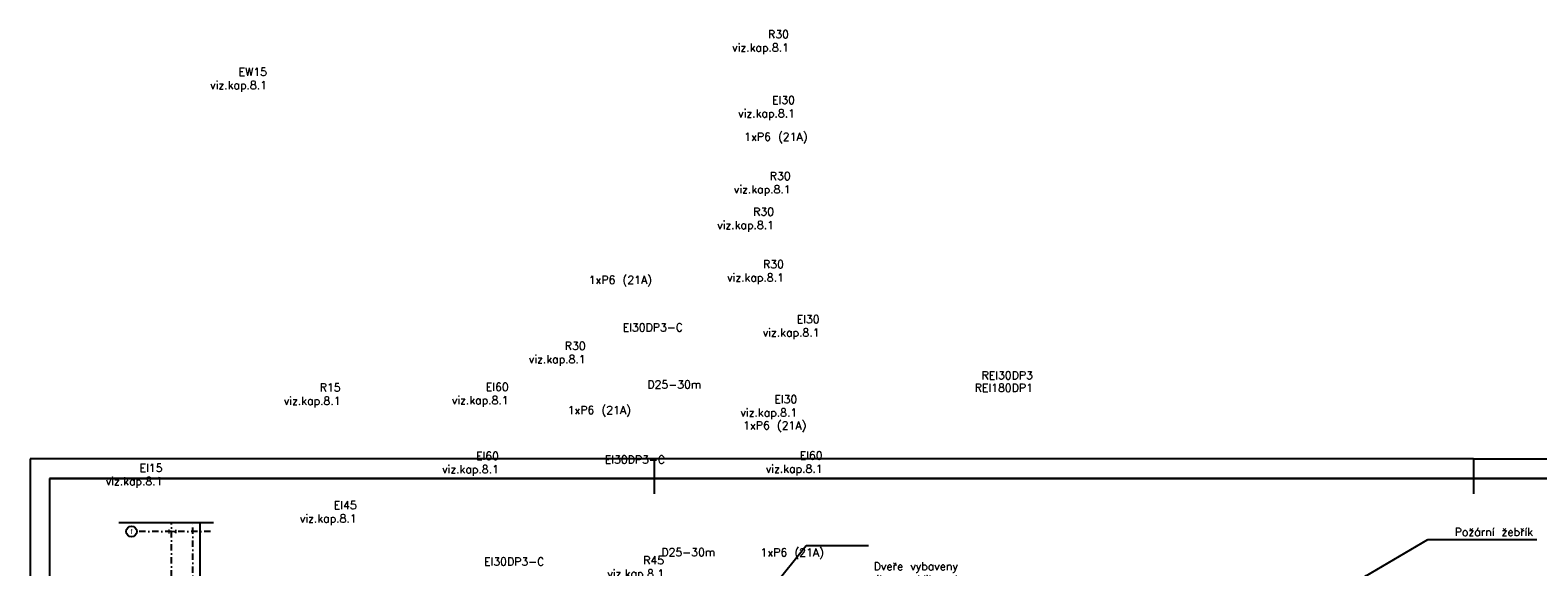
# Model space of a CAD drawing. Header units: millimetres. Extents: x 2886542 to 7567581, y -792623 to 134766.
# Tile 186 of 256: x 4482546 to 4540513, y -251485 to -230868. Entities that reach past the tile are written whole.
import ezdxf
from ezdxf.enums import TextEntityAlignment as Align

# ---------------------------------------------------------------- set-up
doc = ezdxf.new("R2010")
doc.units = ezdxf.units.MM
doc.linetypes.add('DASHDOT', pattern=[1, 0.5, -0.25, 0, -0.25])
for name, color, linetype, lineweight in [('_STAVAJICI KCE', 9, 'Continuous', 9), ('CKPROSTUPY_NADROVINOU', 7, 'DASHDOT', 25), ('CKRASTR_POPIS', 3, 'Continuous', 25), ('CKSTENY_PODROVINOU', 7, 'Continuous', 25), ('pohledy', 7, 'Continuous', 25), ('Text obecně', 7, 'Continuous', 25)]:
    doc.layers.add(name, color=color, linetype=linetype, lineweight=lineweight)
doc.layers.add('požárničina', color=10, linetype='Continuous')
doc.styles.add('ARIAL', font='arial.ttf')
doc.styles.add('ROMANT', font='romant')
doc.styles.get("Standard").update_dxf_attribs({"font": 'arial.ttf'})
doc.linetypes.add('PRERUSENI', pattern='A,60,[100,CADKON.SHX,S=2.5,R=0,X=0,Y=0],-10', length=70)
doc.dimstyles.new('úhlová', dxfattribs={"dimscale": 0.2, "dimtxt": 2.5, "dimasz": 1.5, "dimexe": 0, "dimexo": 3, "dimgap": 1, "dimtad": 1, "dimdec": 0, "dimzin": 0, "dimdsep": 46, "dimtxsty": 'ROMANT', "dimcen": 5, "dimclrd": 256, "dimclre": 256, "dimclrt": 7, "dimadec": 1, "dimazin": 0, "dimtfac": 1, "dimtdec": 0, "dimtix": 1, "dimtmove": 2, "dimatfit": 3, "dimfxl": 0, "dimtvp": 2, "dimtolj": 1, "dimtzin": 0, "dimarcsym": 0})

msp = doc.modelspace()

# ---------------------------------------------------------------- linework, layer by layer
at = {"layer": '_STAVAJICI KCE', "color": 0}
msp.add_lwpolyline([(4487891.2, -250195), (4487891.2, -250145.8, -0.4142136), (4487906.2, -250130.8), (4488125.8, -250130.8, -0.4142136), (4488140.8, -250145.8), (4488140.8, -250195), (4488151, -250195), (4488151, -250060), (4488140.8, -250060), (4488140.8, -250109.2, -0.4142136), (4488125.8, -250124.2), (4487906.2, -250124.2, -0.4142136), (4487891.2, -250109.2), (4487891.2, -250060), (4487881, -250060), (4487881, -250195)], format="xyb", close=True, dxfattribs=at)
at = {"layer": 'CKPROSTUPY_NADROVINOU', "color": 0, "ltscale": 500}
for p, q in [((4487986, -280869), (4487986, -249780.5)), ((4488805.9, -278227.5), (4488805.9, -249781.5)), ((4489486, -250127.5), (4486645.6, -250127.5))]:
    msp.add_line(p, q, dxfattribs=at)
at = {"layer": 'CKRASTR_POPIS', "color": 0}
msp.add_circle((4486441.7, -250127.5), 203.9, dxfattribs=at)
at = {"layer": 'CKSTENY_PODROVINOU', "color": 0}
msp.add_line((4489066.7, -249781), (4489066.1, -273050.4), dxfattribs=at)
at = {"layer": 'pohledy', "color": 0, "linetype": 'PRERUSENI'}
msp.add_line((4485959.3, -249778.2), (4489599.6, -249781.5), dxfattribs=at)
at = {"layer": 'Text obecně'}
for p, q in [((4482546, -247336), (4482546, -292085)), ((4506537.5, -247336), (4482546, -247336)), ((4538036.8, -247336), (4506537.5, -247336)), ((4506537.5, -247336), (4506537.5, -248685.2)), ((4506537.5, -247336), (4506537.5, -248685.2)), ((4538036.8, -247336), (4538036.8, -248685.2)), ((4538036.8, -247336), (4569536, -247336)), ((4483296, -248086), (4483296, -291335)), ((4483296, -248086), (4483296, -291335)), ((4483296, -248086), (4506537.5, -248086)), ((4506537.5, -248086), (4483296, -248086)), ((4506537.5, -248086), (4483296, -248086)), ((4483296, -248086), (4506537.5, -248086)), ((4506537.5, -248086), (4483296, -248086)), ((4506537.5, -248086), (4483296, -248086)), ((4483296, -248086), (4506537.5, -248086)), ((4506537.5, -248086), (4483296, -248086)), ((4506537.5, -248086), (4483296, -248086)), ((4483296, -248086), (4506537.5, -248086)), ((4506537.5, -248086), (4483296, -248086)), ((4506537.5, -248086), (4483296, -248086)), ((4505787.5, -248086), (4483296, -248086)), ((4483296, -248086), (4506537.5, -248086)), ((4506537.5, -248086), (4483296, -248086)), ((4506537.5, -248086), (4483296, -248086)), ((4506537.5, -248086), (4538036.8, -248086)), ((4538036.8, -248086), (4506537.5, -248086)), ((4538036.8, -248086), (4506537.5, -248086)), ((4506537.5, -248086), (4538036.8, -248086)), ((4538036.8, -248086), (4506537.5, -248086)), ((4538036.8, -248086), (4506537.5, -248086)), ((4506537.5, -248086), (4538036.8, -248086)), ((4538036.8, -248086), (4506537.5, -248086)), ((4538036.8, -248086), (4506537.5, -248086)), ((4537286.8, -248086), (4506537.5, -248086)), ((4506537.5, -248086), (4538036.8, -248086)), ((4538036.8, -248086), (4506537.5, -248086)), ((4538036.8, -248086), (4506537.5, -248086)), ((4507287.5, -248086), (4538036.8, -248086)), ((4538036.8, -248086), (4507287.5, -248086)), ((4538036.8, -248086), (4507287.5, -248086)), ((4568786, -248086), (4538036.8, -248086)), ((4538036.8, -248086), (4568786, -248086)), ((4538036.8, -248086), (4568786, -248086)), ((4538786.8, -248086), (4568786, -248086))]:
    msp.add_line(p, q, dxfattribs=at)

# ---------------------------------------------------------------- texts
at = {"layer": 'CKRASTR_POPIS', "color": 0, "style": 'ARIAL', "width": 0.8}
msp.add_text('f', height=175, dxfattribs=at).set_placement((4486437.6, -250127.5), align=Align.MIDDLE)
at = {"layer": 'požárničina', "color": 1, "lineweight": 30, "attachment_point": 3}
for s, insert, char_height, width in [('{\\Ftxt,bigfont|c238;R30\\Pviz.kap.8.1}', (4511722.1, -230873.8), 307.125, 715494.708), ('{\\Ftxt,bigfont|c238;EW15\\Pviz.kap.8.1}', (4491653.4, -232316), 307.125, 715494.708), ('{\\Ftxt,bigfont|c238;EI30\\Pviz.kap.8.1}', (4511952.8, -233398.7), 307.125, 715494.708), ('{\\Ftxt,bigfont|c238;1xP6 (21A)}', (4512432.5, -234807), 307.125, 715494.708), ('{\\Ftxt,bigfont|c238;R30\\Pviz.kap.8.1}', (4511787.1, -236317.2), 307.125, 715494.708), ('{\\Ftxt,bigfont|c238;R30\\Pviz.kap.8.1}', (4511147.2, -237688.7), 307.125, 715494.708), ('{\\Ftxt,bigfont|c238;R30\\Pviz.kap.8.1}', (4511526.6, -239708.5), 307.125, 715494.708), ('{\\Ftxt,bigfont|c238;1xP6 (21A)}', (4506452.5, -240307), 307.125, 715494.708), ('{\\Ftxt,bigfont|c238;EI30DP3-C}', (4507642.1, -242132.8), 307.125, 715494.708), ('{\\Ftxt,bigfont|c238;EI30\\Pviz.kap.8.1}', (4512897.5, -241821.4), 307.125, 715494.708), ('{\\Ftxt,bigfont|c238;R30\\Pviz.kap.8.1}', (4503905.4, -242842.8), 307.125, 715494.708), ('{\\Ftxt,bigfont|c238;\\PREI30DP3}', (4521098.9, -243464.3, 1471.2), 307.048, 715315.119), ('{\\Ftxt,bigfont|c238;R15\\Pviz.kap.8.1}', (4494482.4, -244442.8), 307.125, 715494.708), ('{\\Ftxt,bigfont|c238;EI60\\Pviz.kap.8.1}', (4500945.2, -244421.4), 307.125, 715494.708), ('{\\Ftxt,bigfont|c238;D25-30m}', (4508344.6, -244329.3), 307.125, 715494.708), ('{\\Ftxt,bigfont|c238;\\PREI180DP1}', (4521098.9, -243942.4, 1471.2), 307.048, 715315.119), ('{\\Ftxt,bigfont|c238;EI30\\Pviz.kap.8.1}', (4512040.4, -244895.4), 307.125, 715494.708), ('{\\Ftxt,bigfont|c238;1xP6 (21A)}', (4505643.8, -245308.7), 307.125, 715494.708), ('{\\Ftxt,bigfont|c238;1xP6 (21A)}', (4512389.4, -245896.2), 307.125, 715494.708), ('{\\Ftxt,bigfont|c238;EI60\\Pviz.kap.8.1}', (4500569.2, -247073.4), 307.125, 715494.708), ('{\\Ftxt,bigfont|c238;EI30DP3-C}', (4506955.2, -247214.6), 307.125, 715494.708), ('{\\Ftxt,bigfont|c238;EI60\\Pviz.kap.8.1}', (4513015.3, -247051.3), 307.125, 715494.708), ('{\\Ftxt,bigfont|c238;EI15\\Pviz.kap.8.1}', (4487635.6, -247534.3), 307.125, 715494.708), ('{\\Ftxt,bigfont|c238;EI45\\Pviz.kap.8.1}', (4495101.9, -248963.4), 307.125, 715494.708), ('{\\Ftxt,bigfont|c238;Požární žebřík}', (4540329.1, -249992.7), 307.125, 715494.708), ('{\\Ftxt,bigfont|c238;D25-30m}', (4508881.7, -250772), 307.125, 715494.708), ('{\\Ftxt,bigfont|c238;1xP6 (21A)}', (4513060.8, -250778.7), 307.125, 715494.708), ('{\\Ftxt,bigfont|c238;EI30DP3-C}', (4502314, -251130), 307.125, 715494.708), ('{\\Ftxt,bigfont|c238;R45\\Pviz.kap.8.1}', (4506920.7, -251081.8), 307.125, 715494.708), ('{\\Ftxt,bigfont|c238;Dveře vybaveny \\Ppanikovou klikou !}', (4518214.6, -251311), 307.125, 715494.708)]:
    msp.add_mtext(s, dxfattribs=dict(at, insert=insert, char_height=char_height, width=width))

# ---------------------------------------------------------------- leaders
at = {"layer": 'požárničina'}
for points in [[(4511086.3, -252277.5), (4512387, -250667.7), (4514780.3, -250667.7)], [(4533665.5, -251976.2), (4536287.1, -250432.7), (4540479.8, -250432.7)]]:
    msp.add_leader(points, dimstyle='úhlová', override={"dimasz": 1500, "dimgap": 1, "dimtad": 0}, dxfattribs=at)

doc.saveas('drawing.dxf')
